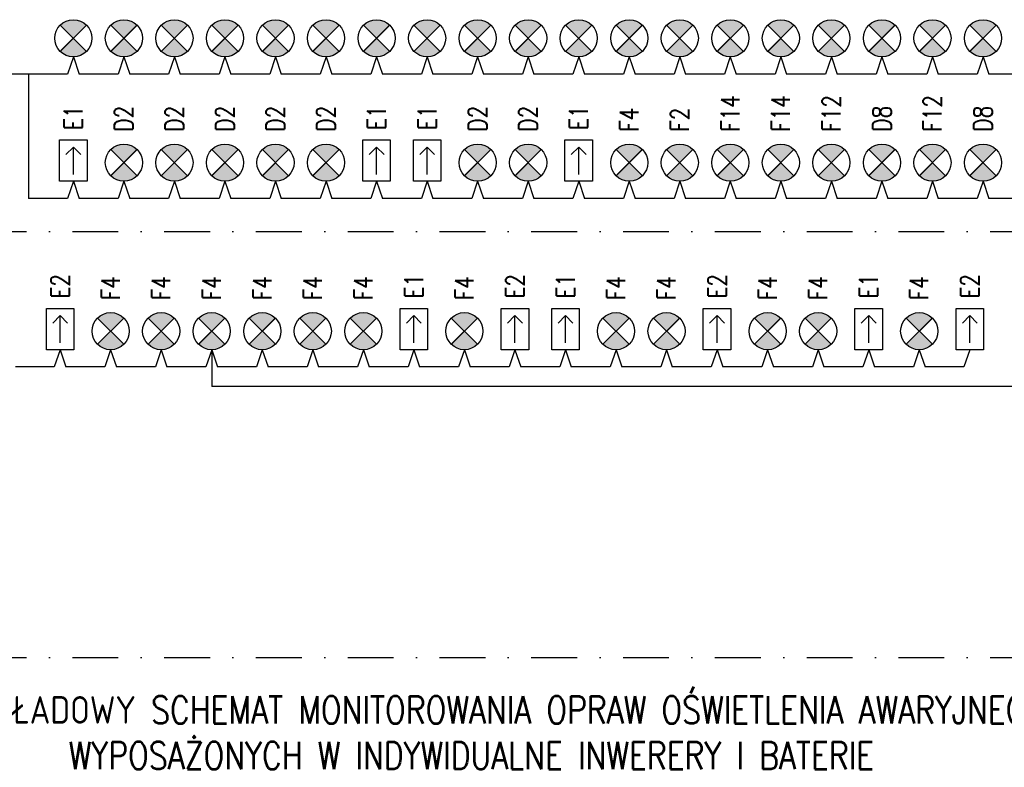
# Model space of a CAD drawing. Header units: inches. Extents: x -145354 to -97635, y 38777 to 78670.
# Tile 201 of 231: x -119775 to -118702, y 48081 to 48896. Entities that reach past the tile are written whole.
import ezdxf
from ezdxf.enums import TextEntityAlignment as Align

# ---------------------------------------------------------------- set-up
doc = ezdxf.new("R2010")
doc.units = ezdxf.units.IN
doc.header["$MEASUREMENT"] = 0
doc.linetypes.add('DASHDOT', pattern=[1, 0.5, -0.25, 0, -0.25])
doc.layers.add('E-35', color=6, linetype='Continuous', lineweight=25)
for name, color, linetype in [('E35', 6, 'Continuous'), ('E50', 3, 'Continuous'), ('URZADZENIA', 3, 'Continuous')]:
    doc.layers.add(name, color=color, linetype=linetype)
doc.styles.add('ROMANS', font='romans', dxfattribs={"width": 0.85})

# ---------------------------------------------------------------- blocks, each defined once
blk = doc.blocks.new('kier')
at = {"layer": 'E35', "ltscale": 0.2}
for p, q in [((7.8, 15), (15.9, 23.1)), ((37.6, 15), (7.8, 15)), ((7.8, 15), (15.9, 6.9))]:
    blk.add_line(p, q, dxfattribs=at)
blk.add_lwpolyline([(0, 30), (45, 30), (45, 0), (0, 0)], close=True, dxfattribs=at)

msp = doc.modelspace()

# ---------------------------------------------------------------- hatches: boundary and pattern name
at = {"layer": 'E35'}
h = msp.add_hatch(color=256, dxfattribs=at)
edge = h.paths.add_edge_path()
edge.add_line((-119716.78, 48876.06), (-119702.47, 48890.38))
edge.add_ellipse((-119716.78, 48876.06), major_axis=(14.32, 14.32), ratio=1, start_angle=360, end_angle=450)
edge.add_line((-119731.1, 48890.38), (-119716.78, 48876.06))
edge = h.paths.add_edge_path()
edge.add_line((-119702.47, 48861.74), (-119716.78, 48876.06))
edge.add_line((-119716.78, 48876.06), (-119731.1, 48861.74))
edge.add_ellipse((-119716.78, 48876.06), major_axis=(-14.32, 14.32), ratio=1, start_angle=90, end_angle=180)
h = msp.add_hatch(color=256, dxfattribs=at)
edge = h.paths.add_edge_path()
edge.add_line((-119661.67, 48876.06), (-119647.35, 48890.38))
edge.add_ellipse((-119661.67, 48876.06), major_axis=(14.32, 14.32), ratio=1, start_angle=360, end_angle=450)
edge.add_line((-119675.99, 48890.38), (-119661.67, 48876.06))
edge = h.paths.add_edge_path()
edge.add_line((-119647.35, 48861.74), (-119661.67, 48876.06))
edge.add_line((-119661.67, 48876.06), (-119675.99, 48861.74))
edge.add_ellipse((-119661.67, 48876.06), major_axis=(-14.32, 14.32), ratio=1, start_angle=90, end_angle=180)
h = msp.add_hatch(color=256, dxfattribs=at)
edge = h.paths.add_edge_path()
edge.add_line((-119606.56, 48876.06), (-119592.24, 48890.38))
edge.add_ellipse((-119606.56, 48876.06), major_axis=(14.32, 14.32), ratio=1, start_angle=360, end_angle=450)
edge.add_line((-119620.88, 48890.38), (-119606.56, 48876.06))
edge = h.paths.add_edge_path()
edge.add_line((-119592.24, 48861.74), (-119606.56, 48876.06))
edge.add_line((-119606.56, 48876.06), (-119620.88, 48861.74))
edge.add_ellipse((-119606.56, 48876.06), major_axis=(-14.32, 14.32), ratio=1, start_angle=90, end_angle=180)
h = msp.add_hatch(color=256, dxfattribs=at)
edge = h.paths.add_edge_path()
edge.add_line((-119551.45, 48876.06), (-119537.13, 48890.38))
edge.add_ellipse((-119551.45, 48876.06), major_axis=(14.32, 14.32), ratio=1, start_angle=360, end_angle=450)
edge.add_line((-119565.77, 48890.38), (-119551.45, 48876.06))
edge = h.paths.add_edge_path()
edge.add_line((-119537.13, 48861.74), (-119551.45, 48876.06))
edge.add_line((-119551.45, 48876.06), (-119565.77, 48861.74))
edge.add_ellipse((-119551.45, 48876.06), major_axis=(-14.32, 14.32), ratio=1, start_angle=90, end_angle=180)
h = msp.add_hatch(color=256, dxfattribs=at)
edge = h.paths.add_edge_path()
edge.add_line((-119496.34, 48876.06), (-119482.02, 48890.38))
edge.add_ellipse((-119496.34, 48876.06), major_axis=(14.32, 14.32), ratio=1, start_angle=360, end_angle=450)
edge.add_line((-119510.66, 48890.38), (-119496.34, 48876.06))
edge = h.paths.add_edge_path()
edge.add_line((-119482.02, 48861.74), (-119496.34, 48876.06))
edge.add_line((-119496.34, 48876.06), (-119510.66, 48861.74))
edge.add_ellipse((-119496.34, 48876.06), major_axis=(-14.32, 14.32), ratio=1, start_angle=90, end_angle=180)
h = msp.add_hatch(color=256, dxfattribs=at)
edge = h.paths.add_edge_path()
edge.add_line((-119441.23, 48876.06), (-119426.91, 48890.38))
edge.add_ellipse((-119441.23, 48876.06), major_axis=(14.32, 14.32), ratio=1, start_angle=360, end_angle=450)
edge.add_line((-119455.55, 48890.38), (-119441.23, 48876.06))
edge = h.paths.add_edge_path()
edge.add_line((-119426.91, 48861.74), (-119441.23, 48876.06))
edge.add_line((-119441.23, 48876.06), (-119455.55, 48861.74))
edge.add_ellipse((-119441.23, 48876.06), major_axis=(-14.32, 14.32), ratio=1, start_angle=90, end_angle=180)
h = msp.add_hatch(color=256, dxfattribs=at)
edge = h.paths.add_edge_path()
edge.add_line((-119386.12, 48876.06), (-119371.8, 48890.38))
edge.add_ellipse((-119386.12, 48876.06), major_axis=(14.32, 14.32), ratio=1, start_angle=360, end_angle=450)
edge.add_line((-119400.44, 48890.38), (-119386.12, 48876.06))
edge = h.paths.add_edge_path()
edge.add_line((-119371.8, 48861.74), (-119386.12, 48876.06))
edge.add_line((-119386.12, 48876.06), (-119400.44, 48861.74))
edge.add_ellipse((-119386.12, 48876.06), major_axis=(-14.32, 14.32), ratio=1, start_angle=90, end_angle=180)
h = msp.add_hatch(color=256, dxfattribs=at)
edge = h.paths.add_edge_path()
edge.add_line((-119331.01, 48876.06), (-119316.69, 48890.38))
edge.add_ellipse((-119331.01, 48876.06), major_axis=(14.32, 14.32), ratio=1, start_angle=360, end_angle=450)
edge.add_line((-119345.33, 48890.38), (-119331.01, 48876.06))
edge = h.paths.add_edge_path()
edge.add_line((-119316.69, 48861.74), (-119331.01, 48876.06))
edge.add_line((-119331.01, 48876.06), (-119345.33, 48861.74))
edge.add_ellipse((-119331.01, 48876.06), major_axis=(-14.32, 14.32), ratio=1, start_angle=90, end_angle=180)
h = msp.add_hatch(color=256, dxfattribs=at)
edge = h.paths.add_edge_path()
edge.add_line((-119275.9, 48876.06), (-119261.58, 48890.38))
edge.add_ellipse((-119275.9, 48876.06), major_axis=(14.32, 14.32), ratio=1, start_angle=360, end_angle=450)
edge.add_line((-119290.22, 48890.38), (-119275.9, 48876.06))
edge = h.paths.add_edge_path()
edge.add_line((-119261.58, 48861.74), (-119275.9, 48876.06))
edge.add_line((-119275.9, 48876.06), (-119290.22, 48861.74))
edge.add_ellipse((-119275.9, 48876.06), major_axis=(-14.32, 14.32), ratio=1, start_angle=90, end_angle=180)
h = msp.add_hatch(color=256, dxfattribs=at)
edge = h.paths.add_edge_path()
edge.add_line((-119220.79, 48876.06), (-119206.47, 48890.38))
edge.add_ellipse((-119220.79, 48876.06), major_axis=(14.32, 14.32), ratio=1, start_angle=360, end_angle=450)
edge.add_line((-119235.1, 48890.38), (-119220.79, 48876.06))
edge = h.paths.add_edge_path()
edge.add_line((-119206.47, 48861.74), (-119220.79, 48876.06))
edge.add_line((-119220.79, 48876.06), (-119235.1, 48861.74))
edge.add_ellipse((-119220.79, 48876.06), major_axis=(-14.32, 14.32), ratio=1, start_angle=90, end_angle=180)
h = msp.add_hatch(color=256, dxfattribs=at)
edge = h.paths.add_edge_path()
edge.add_line((-119165.67, 48876.06), (-119151.36, 48890.38))
edge.add_ellipse((-119165.67, 48876.06), major_axis=(14.32, 14.32), ratio=1, start_angle=360, end_angle=450)
edge.add_line((-119179.99, 48890.38), (-119165.67, 48876.06))
edge = h.paths.add_edge_path()
edge.add_line((-119151.36, 48861.74), (-119165.67, 48876.06))
edge.add_line((-119165.67, 48876.06), (-119179.99, 48861.74))
edge.add_ellipse((-119165.67, 48876.06), major_axis=(-14.32, 14.32), ratio=1, start_angle=90, end_angle=180)
h = msp.add_hatch(color=256, dxfattribs=at)
edge = h.paths.add_edge_path()
edge.add_line((-119110.56, 48876.06), (-119096.24, 48890.38))
edge.add_ellipse((-119110.56, 48876.06), major_axis=(14.32, 14.32), ratio=1, start_angle=360, end_angle=450)
edge.add_line((-119124.88, 48890.38), (-119110.56, 48876.06))
edge = h.paths.add_edge_path()
edge.add_line((-119096.24, 48861.74), (-119110.56, 48876.06))
edge.add_line((-119110.56, 48876.06), (-119124.88, 48861.74))
edge.add_ellipse((-119110.56, 48876.06), major_axis=(-14.32, 14.32), ratio=1, start_angle=90, end_angle=180)
h = msp.add_hatch(color=256, dxfattribs=at)
edge = h.paths.add_edge_path()
edge.add_line((-119055.45, 48876.06), (-119041.13, 48890.38))
edge.add_ellipse((-119055.45, 48876.06), major_axis=(14.32, 14.32), ratio=1, start_angle=360, end_angle=450)
edge.add_line((-119069.77, 48890.38), (-119055.45, 48876.06))
edge = h.paths.add_edge_path()
edge.add_line((-119041.13, 48861.74), (-119055.45, 48876.06))
edge.add_line((-119055.45, 48876.06), (-119069.77, 48861.74))
edge.add_ellipse((-119055.45, 48876.06), major_axis=(-14.32, 14.32), ratio=1, start_angle=90, end_angle=180)
h = msp.add_hatch(color=256, dxfattribs=at)
edge = h.paths.add_edge_path()
edge.add_line((-119000.34, 48876.06), (-118986.02, 48890.38))
edge.add_ellipse((-119000.34, 48876.06), major_axis=(14.32, 14.32), ratio=1, start_angle=360, end_angle=450)
edge.add_line((-119014.66, 48890.38), (-119000.34, 48876.06))
edge = h.paths.add_edge_path()
edge.add_line((-118986.02, 48861.74), (-119000.34, 48876.06))
edge.add_line((-119000.34, 48876.06), (-119014.66, 48861.74))
edge.add_ellipse((-119000.34, 48876.06), major_axis=(-14.32, 14.32), ratio=1, start_angle=90, end_angle=180)
h = msp.add_hatch(color=256, dxfattribs=at)
edge = h.paths.add_edge_path()
edge.add_line((-118945.23, 48876.06), (-118930.91, 48890.38))
edge.add_ellipse((-118945.23, 48876.06), major_axis=(14.32, 14.32), ratio=1, start_angle=360, end_angle=450)
edge.add_line((-118959.55, 48890.38), (-118945.23, 48876.06))
edge = h.paths.add_edge_path()
edge.add_line((-118930.91, 48861.74), (-118945.23, 48876.06))
edge.add_line((-118945.23, 48876.06), (-118959.55, 48861.74))
edge.add_ellipse((-118945.23, 48876.06), major_axis=(-14.32, 14.32), ratio=1, start_angle=90, end_angle=180)
h = msp.add_hatch(color=256, dxfattribs=at)
edge = h.paths.add_edge_path()
edge.add_line((-118890.12, 48876.06), (-118875.8, 48890.38))
edge.add_ellipse((-118890.12, 48876.06), major_axis=(14.32, 14.32), ratio=1, start_angle=360, end_angle=450)
edge.add_line((-118904.44, 48890.38), (-118890.12, 48876.06))
edge = h.paths.add_edge_path()
edge.add_line((-118875.8, 48861.74), (-118890.12, 48876.06))
edge.add_line((-118890.12, 48876.06), (-118904.44, 48861.74))
edge.add_ellipse((-118890.12, 48876.06), major_axis=(-14.32, 14.32), ratio=1, start_angle=90, end_angle=180)
h = msp.add_hatch(color=256, dxfattribs=at)
edge = h.paths.add_edge_path()
edge.add_line((-118835.01, 48876.06), (-118820.69, 48890.38))
edge.add_ellipse((-118835.01, 48876.06), major_axis=(14.32, 14.32), ratio=1, start_angle=360, end_angle=450)
edge.add_line((-118849.33, 48890.38), (-118835.01, 48876.06))
edge = h.paths.add_edge_path()
edge.add_line((-118820.69, 48861.74), (-118835.01, 48876.06))
edge.add_line((-118835.01, 48876.06), (-118849.33, 48861.74))
edge.add_ellipse((-118835.01, 48876.06), major_axis=(-14.32, 14.32), ratio=1, start_angle=90, end_angle=180)
h = msp.add_hatch(color=256, dxfattribs=at)
edge = h.paths.add_edge_path()
edge.add_line((-118779.9, 48876.06), (-118765.58, 48890.38))
edge.add_ellipse((-118779.9, 48876.06), major_axis=(14.32, 14.32), ratio=1, start_angle=360, end_angle=450)
edge.add_line((-118794.22, 48890.38), (-118779.9, 48876.06))
edge = h.paths.add_edge_path()
edge.add_line((-118765.58, 48861.74), (-118779.9, 48876.06))
edge.add_line((-118779.9, 48876.06), (-118794.22, 48861.74))
edge.add_ellipse((-118779.9, 48876.06), major_axis=(-14.32, 14.32), ratio=1, start_angle=90, end_angle=180)
h = msp.add_hatch(color=256, dxfattribs=at)
edge = h.paths.add_edge_path()
edge.add_line((-118724.79, 48876.06), (-118710.47, 48890.38))
edge.add_ellipse((-118724.79, 48876.06), major_axis=(14.32, 14.32), ratio=1, start_angle=360, end_angle=450)
edge.add_line((-118739.11, 48890.38), (-118724.79, 48876.06))
edge = h.paths.add_edge_path()
edge.add_line((-118710.47, 48861.74), (-118724.79, 48876.06))
edge.add_line((-118724.79, 48876.06), (-118739.11, 48861.74))
edge.add_ellipse((-118724.79, 48876.06), major_axis=(-14.32, 14.32), ratio=1, start_angle=90, end_angle=180)
h = msp.add_hatch(color=256, dxfattribs=at)
edge = h.paths.add_edge_path()
edge.add_line((-119661.67, 48740.4), (-119647.35, 48754.71))
edge.add_ellipse((-119661.67, 48740.4), major_axis=(14.32, 14.32), ratio=1, start_angle=360, end_angle=450)
edge.add_line((-119675.99, 48754.71), (-119661.67, 48740.4))
edge = h.paths.add_edge_path()
edge.add_line((-119647.35, 48726.08), (-119661.67, 48740.4))
edge.add_line((-119661.67, 48740.4), (-119675.99, 48726.08))
edge.add_ellipse((-119661.67, 48740.4), major_axis=(-14.32, 14.32), ratio=1, start_angle=90, end_angle=180)
h = msp.add_hatch(color=256, dxfattribs=at)
edge = h.paths.add_edge_path()
edge.add_line((-119606.56, 48740.4), (-119592.24, 48754.71))
edge.add_ellipse((-119606.56, 48740.4), major_axis=(14.32, 14.32), ratio=1, start_angle=360, end_angle=450)
edge.add_line((-119620.88, 48754.71), (-119606.56, 48740.4))
edge = h.paths.add_edge_path()
edge.add_line((-119592.24, 48726.08), (-119606.56, 48740.4))
edge.add_line((-119606.56, 48740.4), (-119620.88, 48726.08))
edge.add_ellipse((-119606.56, 48740.4), major_axis=(-14.32, 14.32), ratio=1, start_angle=90, end_angle=180)
h = msp.add_hatch(color=256, dxfattribs=at)
edge = h.paths.add_edge_path()
edge.add_line((-119551.45, 48740.4), (-119537.13, 48754.71))
edge.add_ellipse((-119551.45, 48740.4), major_axis=(14.32, 14.32), ratio=1, start_angle=360, end_angle=450)
edge.add_line((-119565.77, 48754.71), (-119551.45, 48740.4))
edge = h.paths.add_edge_path()
edge.add_line((-119537.13, 48726.08), (-119551.45, 48740.4))
edge.add_line((-119551.45, 48740.4), (-119565.77, 48726.08))
edge.add_ellipse((-119551.45, 48740.4), major_axis=(-14.32, 14.32), ratio=1, start_angle=90, end_angle=180)
h = msp.add_hatch(color=256, dxfattribs=at)
edge = h.paths.add_edge_path()
edge.add_line((-119496.34, 48740.4), (-119482.02, 48754.71))
edge.add_ellipse((-119496.34, 48740.4), major_axis=(14.32, 14.32), ratio=1, start_angle=360, end_angle=450)
edge.add_line((-119510.66, 48754.71), (-119496.34, 48740.4))
edge = h.paths.add_edge_path()
edge.add_line((-119482.02, 48726.08), (-119496.34, 48740.4))
edge.add_line((-119496.34, 48740.4), (-119510.66, 48726.08))
edge.add_ellipse((-119496.34, 48740.4), major_axis=(-14.32, 14.32), ratio=1, start_angle=90, end_angle=180)
h = msp.add_hatch(color=256, dxfattribs=at)
edge = h.paths.add_edge_path()
edge.add_line((-119441.23, 48740.4), (-119426.91, 48754.71))
edge.add_ellipse((-119441.23, 48740.4), major_axis=(14.32, 14.32), ratio=1, start_angle=360, end_angle=450)
edge.add_line((-119455.55, 48754.71), (-119441.23, 48740.4))
edge = h.paths.add_edge_path()
edge.add_line((-119426.91, 48726.08), (-119441.23, 48740.4))
edge.add_line((-119441.23, 48740.4), (-119455.55, 48726.08))
edge.add_ellipse((-119441.23, 48740.4), major_axis=(-14.32, 14.32), ratio=1, start_angle=90, end_angle=180)
h = msp.add_hatch(color=256, dxfattribs=at)
edge = h.paths.add_edge_path()
edge.add_line((-119275.9, 48740.4), (-119261.58, 48754.71))
edge.add_ellipse((-119275.9, 48740.4), major_axis=(14.32, 14.32), ratio=1, start_angle=360, end_angle=450)
edge.add_line((-119290.22, 48754.71), (-119275.9, 48740.4))
edge = h.paths.add_edge_path()
edge.add_line((-119261.58, 48726.08), (-119275.9, 48740.4))
edge.add_line((-119275.9, 48740.4), (-119290.22, 48726.08))
edge.add_ellipse((-119275.9, 48740.4), major_axis=(-14.32, 14.32), ratio=1, start_angle=90, end_angle=180)
h = msp.add_hatch(color=256, dxfattribs=at)
edge = h.paths.add_edge_path()
edge.add_line((-119220.79, 48740.4), (-119206.47, 48754.71))
edge.add_ellipse((-119220.79, 48740.4), major_axis=(14.32, 14.32), ratio=1, start_angle=360, end_angle=450)
edge.add_line((-119235.1, 48754.71), (-119220.79, 48740.4))
edge = h.paths.add_edge_path()
edge.add_line((-119206.47, 48726.08), (-119220.79, 48740.4))
edge.add_line((-119220.79, 48740.4), (-119235.1, 48726.08))
edge.add_ellipse((-119220.79, 48740.4), major_axis=(-14.32, 14.32), ratio=1, start_angle=90, end_angle=180)
h = msp.add_hatch(color=256, dxfattribs=at)
edge = h.paths.add_edge_path()
edge.add_line((-119110.56, 48740.4), (-119096.24, 48754.71))
edge.add_ellipse((-119110.56, 48740.4), major_axis=(14.32, 14.32), ratio=1, start_angle=360, end_angle=450)
edge.add_line((-119124.88, 48754.71), (-119110.56, 48740.4))
edge = h.paths.add_edge_path()
edge.add_line((-119096.24, 48726.08), (-119110.56, 48740.4))
edge.add_line((-119110.56, 48740.4), (-119124.88, 48726.08))
edge.add_ellipse((-119110.56, 48740.4), major_axis=(-14.32, 14.32), ratio=1, start_angle=90, end_angle=180)
h = msp.add_hatch(color=256, dxfattribs=at)
edge = h.paths.add_edge_path()
edge.add_line((-119055.45, 48740.4), (-119041.13, 48754.71))
edge.add_ellipse((-119055.45, 48740.4), major_axis=(14.32, 14.32), ratio=1, start_angle=360, end_angle=450)
edge.add_line((-119069.77, 48754.71), (-119055.45, 48740.4))
edge = h.paths.add_edge_path()
edge.add_line((-119041.13, 48726.08), (-119055.45, 48740.4))
edge.add_line((-119055.45, 48740.4), (-119069.77, 48726.08))
edge.add_ellipse((-119055.45, 48740.4), major_axis=(-14.32, 14.32), ratio=1, start_angle=90, end_angle=180)
h = msp.add_hatch(color=256, dxfattribs=at)
edge = h.paths.add_edge_path()
edge.add_line((-119000.34, 48740.4), (-118986.02, 48754.71))
edge.add_ellipse((-119000.34, 48740.4), major_axis=(14.32, 14.32), ratio=1, start_angle=360, end_angle=450)
edge.add_line((-119014.66, 48754.71), (-119000.34, 48740.4))
edge = h.paths.add_edge_path()
edge.add_line((-118986.02, 48726.08), (-119000.34, 48740.4))
edge.add_line((-119000.34, 48740.4), (-119014.66, 48726.08))
edge.add_ellipse((-119000.34, 48740.4), major_axis=(-14.32, 14.32), ratio=1, start_angle=90, end_angle=180)
h = msp.add_hatch(color=256, dxfattribs=at)
edge = h.paths.add_edge_path()
edge.add_line((-118945.23, 48740.4), (-118930.91, 48754.71))
edge.add_ellipse((-118945.23, 48740.4), major_axis=(14.32, 14.32), ratio=1, start_angle=360, end_angle=450)
edge.add_line((-118959.55, 48754.71), (-118945.23, 48740.4))
edge = h.paths.add_edge_path()
edge.add_line((-118930.91, 48726.08), (-118945.23, 48740.4))
edge.add_line((-118945.23, 48740.4), (-118959.55, 48726.08))
edge.add_ellipse((-118945.23, 48740.4), major_axis=(-14.32, 14.32), ratio=1, start_angle=90, end_angle=180)
h = msp.add_hatch(color=256, dxfattribs=at)
edge = h.paths.add_edge_path()
edge.add_line((-118890.12, 48740.4), (-118875.8, 48754.71))
edge.add_ellipse((-118890.12, 48740.4), major_axis=(14.32, 14.32), ratio=1, start_angle=360, end_angle=450)
edge.add_line((-118904.44, 48754.71), (-118890.12, 48740.4))
edge = h.paths.add_edge_path()
edge.add_line((-118875.8, 48726.08), (-118890.12, 48740.4))
edge.add_line((-118890.12, 48740.4), (-118904.44, 48726.08))
edge.add_ellipse((-118890.12, 48740.4), major_axis=(-14.32, 14.32), ratio=1, start_angle=90, end_angle=180)
h = msp.add_hatch(color=256, dxfattribs=at)
edge = h.paths.add_edge_path()
edge.add_line((-118835.01, 48740.4), (-118820.69, 48754.71))
edge.add_ellipse((-118835.01, 48740.4), major_axis=(14.32, 14.32), ratio=1, start_angle=360, end_angle=450)
edge.add_line((-118849.33, 48754.71), (-118835.01, 48740.4))
edge = h.paths.add_edge_path()
edge.add_line((-118820.69, 48726.08), (-118835.01, 48740.4))
edge.add_line((-118835.01, 48740.4), (-118849.33, 48726.08))
edge.add_ellipse((-118835.01, 48740.4), major_axis=(-14.32, 14.32), ratio=1, start_angle=90, end_angle=180)
h = msp.add_hatch(color=256, dxfattribs=at)
edge = h.paths.add_edge_path()
edge.add_line((-118779.9, 48740.4), (-118765.58, 48754.71))
edge.add_ellipse((-118779.9, 48740.4), major_axis=(14.32, 14.32), ratio=1, start_angle=360, end_angle=450)
edge.add_line((-118794.22, 48754.71), (-118779.9, 48740.4))
edge = h.paths.add_edge_path()
edge.add_line((-118765.58, 48726.08), (-118779.9, 48740.4))
edge.add_line((-118779.9, 48740.4), (-118794.22, 48726.08))
edge.add_ellipse((-118779.9, 48740.4), major_axis=(-14.32, 14.32), ratio=1, start_angle=90, end_angle=180)
h = msp.add_hatch(color=256, dxfattribs=at)
edge = h.paths.add_edge_path()
edge.add_line((-118724.79, 48740.4), (-118710.47, 48754.71))
edge.add_ellipse((-118724.79, 48740.4), major_axis=(14.32, 14.32), ratio=1, start_angle=360, end_angle=450)
edge.add_line((-118739.11, 48754.71), (-118724.79, 48740.4))
edge = h.paths.add_edge_path()
edge.add_line((-118710.47, 48726.08), (-118724.79, 48740.4))
edge.add_line((-118724.79, 48740.4), (-118739.11, 48726.08))
edge.add_ellipse((-118724.79, 48740.4), major_axis=(-14.32, 14.32), ratio=1, start_angle=90, end_angle=180)
h = msp.add_hatch(color=256, dxfattribs=at)
edge = h.paths.add_edge_path()
edge.add_line((-119676.12, 48556.52), (-119661.8, 48570.84))
edge.add_ellipse((-119676.12, 48556.52), major_axis=(14.32, 14.32), ratio=1, start_angle=360, end_angle=450)
edge.add_line((-119690.44, 48570.84), (-119676.12, 48556.52))
edge = h.paths.add_edge_path()
edge.add_line((-119661.8, 48542.2), (-119676.12, 48556.52))
edge.add_line((-119676.12, 48556.52), (-119690.44, 48542.2))
edge.add_ellipse((-119676.12, 48556.52), major_axis=(-14.32, 14.32), ratio=1, start_angle=90, end_angle=180)
h = msp.add_hatch(color=256, dxfattribs=at)
edge = h.paths.add_edge_path()
edge.add_line((-119621.01, 48556.52), (-119606.69, 48570.84))
edge.add_ellipse((-119621.01, 48556.52), major_axis=(14.32, 14.32), ratio=1, start_angle=360, end_angle=450)
edge.add_line((-119635.33, 48570.84), (-119621.01, 48556.52))
edge = h.paths.add_edge_path()
edge.add_line((-119606.69, 48542.2), (-119621.01, 48556.52))
edge.add_line((-119621.01, 48556.52), (-119635.33, 48542.2))
edge.add_ellipse((-119621.01, 48556.52), major_axis=(-14.32, 14.32), ratio=1, start_angle=90, end_angle=180)
h = msp.add_hatch(color=256, dxfattribs=at)
edge = h.paths.add_edge_path()
edge.add_line((-119565.9, 48556.52), (-119551.58, 48570.84))
edge.add_ellipse((-119565.9, 48556.52), major_axis=(14.32, 14.32), ratio=1, start_angle=360, end_angle=450)
edge.add_line((-119580.22, 48570.84), (-119565.9, 48556.52))
edge = h.paths.add_edge_path()
edge.add_line((-119551.58, 48542.2), (-119565.9, 48556.52))
edge.add_line((-119565.9, 48556.52), (-119580.22, 48542.2))
edge.add_ellipse((-119565.9, 48556.52), major_axis=(-14.32, 14.32), ratio=1, start_angle=90, end_angle=180)
h = msp.add_hatch(color=256, dxfattribs=at)
edge = h.paths.add_edge_path()
edge.add_line((-119510.79, 48556.52), (-119496.47, 48570.84))
edge.add_ellipse((-119510.79, 48556.52), major_axis=(14.32, 14.32), ratio=1, start_angle=360, end_angle=450)
edge.add_line((-119525.1, 48570.84), (-119510.79, 48556.52))
edge = h.paths.add_edge_path()
edge.add_line((-119496.47, 48542.2), (-119510.79, 48556.52))
edge.add_line((-119510.79, 48556.52), (-119525.1, 48542.2))
edge.add_ellipse((-119510.79, 48556.52), major_axis=(-14.32, 14.32), ratio=1, start_angle=90, end_angle=180)
h = msp.add_hatch(color=256, dxfattribs=at)
edge = h.paths.add_edge_path()
edge.add_line((-119455.67, 48556.52), (-119441.36, 48570.84))
edge.add_ellipse((-119455.67, 48556.52), major_axis=(14.32, 14.32), ratio=1, start_angle=360, end_angle=450)
edge.add_line((-119469.99, 48570.84), (-119455.67, 48556.52))
edge = h.paths.add_edge_path()
edge.add_line((-119441.36, 48542.2), (-119455.67, 48556.52))
edge.add_line((-119455.67, 48556.52), (-119469.99, 48542.2))
edge.add_ellipse((-119455.67, 48556.52), major_axis=(-14.32, 14.32), ratio=1, start_angle=90, end_angle=180)
h = msp.add_hatch(color=256, dxfattribs=at)
edge = h.paths.add_edge_path()
edge.add_line((-119400.56, 48556.52), (-119386.24, 48570.84))
edge.add_ellipse((-119400.56, 48556.52), major_axis=(14.32, 14.32), ratio=1, start_angle=360, end_angle=450)
edge.add_line((-119414.88, 48570.84), (-119400.56, 48556.52))
edge = h.paths.add_edge_path()
edge.add_line((-119386.24, 48542.2), (-119400.56, 48556.52))
edge.add_line((-119400.56, 48556.52), (-119414.88, 48542.2))
edge.add_ellipse((-119400.56, 48556.52), major_axis=(-14.32, 14.32), ratio=1, start_angle=90, end_angle=180)
h = msp.add_hatch(color=256, dxfattribs=at)
edge = h.paths.add_edge_path()
edge.add_line((-119290.34, 48556.52), (-119276.02, 48570.84))
edge.add_ellipse((-119290.34, 48556.52), major_axis=(14.32, 14.32), ratio=1, start_angle=360, end_angle=450)
edge.add_line((-119304.66, 48570.84), (-119290.34, 48556.52))
edge = h.paths.add_edge_path()
edge.add_line((-119276.02, 48542.2), (-119290.34, 48556.52))
edge.add_line((-119290.34, 48556.52), (-119304.66, 48542.2))
edge.add_ellipse((-119290.34, 48556.52), major_axis=(-14.32, 14.32), ratio=1, start_angle=90, end_angle=180)
h = msp.add_hatch(color=256, dxfattribs=at)
edge = h.paths.add_edge_path()
edge.add_line((-119125.01, 48556.52), (-119110.69, 48570.84))
edge.add_ellipse((-119125.01, 48556.52), major_axis=(14.32, 14.32), ratio=1, start_angle=360, end_angle=450)
edge.add_line((-119139.33, 48570.84), (-119125.01, 48556.52))
edge = h.paths.add_edge_path()
edge.add_line((-119110.69, 48542.2), (-119125.01, 48556.52))
edge.add_line((-119125.01, 48556.52), (-119139.33, 48542.2))
edge.add_ellipse((-119125.01, 48556.52), major_axis=(-14.32, 14.32), ratio=1, start_angle=90, end_angle=180)
h = msp.add_hatch(color=256, dxfattribs=at)
edge = h.paths.add_edge_path()
edge.add_line((-119069.9, 48556.52), (-119055.58, 48570.84))
edge.add_ellipse((-119069.9, 48556.52), major_axis=(14.32, 14.32), ratio=1, start_angle=360, end_angle=450)
edge.add_line((-119084.22, 48570.84), (-119069.9, 48556.52))
edge = h.paths.add_edge_path()
edge.add_line((-119055.58, 48542.2), (-119069.9, 48556.52))
edge.add_line((-119069.9, 48556.52), (-119084.22, 48542.2))
edge.add_ellipse((-119069.9, 48556.52), major_axis=(-14.32, 14.32), ratio=1, start_angle=90, end_angle=180)
h = msp.add_hatch(color=256, dxfattribs=at)
edge = h.paths.add_edge_path()
edge.add_line((-118959.68, 48556.52), (-118945.36, 48570.84))
edge.add_ellipse((-118959.68, 48556.52), major_axis=(14.32, 14.32), ratio=1, start_angle=360, end_angle=450)
edge.add_line((-118973.99, 48570.84), (-118959.68, 48556.52))
edge = h.paths.add_edge_path()
edge.add_line((-118945.36, 48542.2), (-118959.68, 48556.52))
edge.add_line((-118959.68, 48556.52), (-118973.99, 48542.2))
edge.add_ellipse((-118959.68, 48556.52), major_axis=(-14.32, 14.32), ratio=1, start_angle=90, end_angle=180)
h = msp.add_hatch(color=256, dxfattribs=at)
edge = h.paths.add_edge_path()
edge.add_line((-118904.56, 48556.52), (-118890.25, 48570.84))
edge.add_ellipse((-118904.56, 48556.52), major_axis=(14.32, 14.32), ratio=1, start_angle=360, end_angle=450)
edge.add_line((-118918.88, 48570.84), (-118904.56, 48556.52))
edge = h.paths.add_edge_path()
edge.add_line((-118890.25, 48542.2), (-118904.56, 48556.52))
edge.add_line((-118904.56, 48556.52), (-118918.88, 48542.2))
edge.add_ellipse((-118904.56, 48556.52), major_axis=(-14.32, 14.32), ratio=1, start_angle=90, end_angle=180)
h = msp.add_hatch(color=256, dxfattribs=at)
edge = h.paths.add_edge_path()
edge.add_line((-118794.34, 48556.52), (-118780.02, 48570.84))
edge.add_ellipse((-118794.34, 48556.52), major_axis=(14.32, 14.32), ratio=1, start_angle=360, end_angle=450)
edge.add_line((-118808.66, 48570.84), (-118794.34, 48556.52))
edge = h.paths.add_edge_path()
edge.add_line((-118780.02, 48542.2), (-118794.34, 48556.52))
edge.add_line((-118794.34, 48556.52), (-118808.66, 48542.2))
edge.add_ellipse((-118794.34, 48556.52), major_axis=(-14.32, 14.32), ratio=1, start_angle=90, end_angle=180)

# ---------------------------------------------------------------- linework, layer by layer
at = {"layer": 'E-35', "linetype": 'Continuous'}
for p, q in [((-119716.78, 48855.81), (-119723.09, 48837.02)), ((-119716.78, 48855.81), (-119710.48, 48837.02)), ((-119661.67, 48855.81), (-119667.98, 48837.02)), ((-119661.67, 48855.81), (-119655.37, 48837.02)), ((-119606.56, 48855.81), (-119612.87, 48837.02)), ((-119606.56, 48855.81), (-119600.25, 48837.02)), ((-119551.45, 48855.81), (-119557.76, 48837.02)), ((-119551.45, 48855.81), (-119545.14, 48837.02)), ((-119496.34, 48855.81), (-119502.65, 48837.02)), ((-119496.34, 48855.81), (-119490.03, 48837.02)), ((-119441.23, 48855.81), (-119447.54, 48837.02)), ((-119441.23, 48855.81), (-119434.92, 48837.02)), ((-119386.12, 48855.81), (-119392.43, 48837.02)), ((-119386.12, 48855.81), (-119379.81, 48837.02)), ((-119331.01, 48855.81), (-119337.31, 48837.02)), ((-119331.01, 48855.81), (-119324.7, 48837.02)), ((-119275.9, 48855.81), (-119282.2, 48837.02)), ((-119275.9, 48855.81), (-119269.59, 48837.02)), ((-119220.79, 48855.81), (-119227.09, 48837.02)), ((-119220.79, 48855.81), (-119214.48, 48837.02)), ((-119165.67, 48855.81), (-119171.98, 48837.02)), ((-119165.67, 48855.81), (-119159.37, 48837.02)), ((-119110.56, 48855.81), (-119116.87, 48837.02)), ((-119110.56, 48855.81), (-119104.26, 48837.02)), ((-119055.45, 48855.81), (-119061.76, 48837.02)), ((-119055.45, 48855.81), (-119049.15, 48837.02)), ((-119000.34, 48855.81), (-119006.65, 48837.02)), ((-119000.34, 48855.81), (-118994.03, 48837.02)), ((-118945.23, 48855.81), (-118951.54, 48837.02)), ((-118945.23, 48855.81), (-118938.92, 48837.02)), ((-118890.12, 48855.81), (-118896.43, 48837.02)), ((-118890.12, 48855.81), (-118883.81, 48837.02)), ((-118835.01, 48855.81), (-118841.32, 48837.02)), ((-118835.01, 48855.81), (-118828.7, 48837.02)), ((-118779.9, 48855.81), (-118786.2, 48837.02)), ((-118779.9, 48855.81), (-118773.59, 48837.02)), ((-118724.79, 48855.81), (-118731.09, 48837.02)), ((-118724.79, 48855.81), (-118718.48, 48837.02)), ((-119765.59, 48837.02), (-119837.15, 48837.02)), ((-119723.09, 48837.02), (-119765.59, 48837.02)), ((-119765.59, 48837.02), (-119765.59, 48701.36)), ((-119667.98, 48837.02), (-119710.48, 48837.02)), ((-119612.87, 48837.02), (-119655.37, 48837.02)), ((-119557.76, 48837.02), (-119600.25, 48837.02)), ((-119502.65, 48837.02), (-119545.14, 48837.02)), ((-119447.54, 48837.02), (-119490.03, 48837.02)), ((-119392.43, 48837.02), (-119434.92, 48837.02)), ((-119337.31, 48837.02), (-119379.81, 48837.02)), ((-119282.2, 48837.02), (-119324.7, 48837.02)), ((-119227.09, 48837.02), (-119269.59, 48837.02)), ((-119171.98, 48837.02), (-119214.48, 48837.02)), ((-119116.87, 48837.02), (-119159.37, 48837.02)), ((-119061.76, 48837.02), (-119104.26, 48837.02)), ((-119006.65, 48837.02), (-119049.15, 48837.02)), ((-118951.54, 48837.02), (-118994.03, 48837.02)), ((-118896.43, 48837.02), (-118938.92, 48837.02)), ((-118841.32, 48837.02), (-118883.81, 48837.02)), ((-118786.2, 48837.02), (-118828.7, 48837.02)), ((-118731.09, 48837.02), (-118773.59, 48837.02)), ((-118675.98, 48837.02), (-118718.48, 48837.02)), ((-119716.78, 48720.15), (-119723.09, 48701.36)), ((-119716.78, 48720.15), (-119710.48, 48701.36)), ((-119661.67, 48720.15), (-119667.98, 48701.36)), ((-119661.67, 48720.15), (-119655.37, 48701.36)), ((-119606.56, 48720.15), (-119612.87, 48701.36)), ((-119606.56, 48720.15), (-119600.25, 48701.36)), ((-119551.45, 48720.15), (-119557.76, 48701.36)), ((-119551.45, 48720.15), (-119545.14, 48701.36)), ((-119496.34, 48720.15), (-119502.65, 48701.36)), ((-119496.34, 48720.15), (-119490.03, 48701.36)), ((-119441.23, 48720.15), (-119447.54, 48701.36)), ((-119441.23, 48720.15), (-119434.92, 48701.36)), ((-119386.12, 48720.15), (-119392.43, 48701.36)), ((-119386.12, 48720.15), (-119379.81, 48701.36)), ((-119331.01, 48720.15), (-119337.31, 48701.36)), ((-119331.01, 48720.15), (-119324.7, 48701.36)), ((-119275.9, 48720.15), (-119282.2, 48701.36)), ((-119275.9, 48720.15), (-119269.59, 48701.36)), ((-119220.79, 48720.15), (-119227.09, 48701.36)), ((-119220.79, 48720.15), (-119214.48, 48701.36)), ((-119165.67, 48720.15), (-119171.98, 48701.36)), ((-119165.67, 48720.15), (-119159.37, 48701.36)), ((-119110.56, 48720.15), (-119116.87, 48701.36)), ((-119110.56, 48720.15), (-119104.26, 48701.36)), ((-119055.45, 48720.15), (-119061.76, 48701.36)), ((-119055.45, 48720.15), (-119049.15, 48701.36)), ((-119000.34, 48720.15), (-119006.65, 48701.36)), ((-119000.34, 48720.15), (-118994.03, 48701.36)), ((-118945.23, 48720.15), (-118951.54, 48701.36)), ((-118945.23, 48720.15), (-118938.92, 48701.36)), ((-118890.12, 48720.15), (-118896.43, 48701.36)), ((-118890.12, 48720.15), (-118883.81, 48701.36)), ((-118835.01, 48720.15), (-118841.32, 48701.36)), ((-118835.01, 48720.15), (-118828.7, 48701.36)), ((-118779.9, 48720.15), (-118786.2, 48701.36)), ((-118779.9, 48720.15), (-118773.59, 48701.36)), ((-118724.79, 48720.15), (-118731.09, 48701.36)), ((-118724.79, 48720.15), (-118718.48, 48701.36)), ((-119723.09, 48701.36), (-119765.59, 48701.36)), ((-119667.98, 48701.36), (-119710.48, 48701.36)), ((-119612.87, 48701.36), (-119655.37, 48701.36)), ((-119557.76, 48701.36), (-119600.25, 48701.36)), ((-119502.65, 48701.36), (-119545.14, 48701.36)), ((-119447.54, 48701.36), (-119490.03, 48701.36)), ((-119392.43, 48701.36), (-119434.92, 48701.36)), ((-119337.31, 48701.36), (-119379.81, 48701.36)), ((-119282.2, 48701.36), (-119324.7, 48701.36)), ((-119227.09, 48701.36), (-119269.59, 48701.36)), ((-119171.98, 48701.36), (-119214.48, 48701.36)), ((-119116.87, 48701.36), (-119159.37, 48701.36)), ((-119061.76, 48701.36), (-119104.26, 48701.36)), ((-119006.65, 48701.36), (-119049.15, 48701.36)), ((-118951.54, 48701.36), (-118994.03, 48701.36)), ((-118896.43, 48701.36), (-118938.92, 48701.36)), ((-118841.32, 48701.36), (-118883.81, 48701.36)), ((-118786.2, 48701.36), (-118828.7, 48701.36)), ((-118731.09, 48701.36), (-118773.59, 48701.36)), ((-118675.98, 48701.36), (-118718.48, 48701.36)), ((-119731.23, 48536.27), (-119737.54, 48517.48)), ((-119731.23, 48536.27), (-119724.92, 48517.48)), ((-119676.12, 48536.27), (-119682.43, 48517.48)), ((-119676.12, 48536.27), (-119669.81, 48517.48)), ((-119621.01, 48536.27), (-119627.31, 48517.48)), ((-119621.01, 48536.27), (-119614.7, 48517.48)), ((-119565.9, 48536.27), (-119572.2, 48517.48)), ((-119565.9, 48536.27), (-119559.59, 48517.48)), ((-119565.9, 48536.27), (-119565.9, 48496.06)), ((-119510.79, 48536.27), (-119517.09, 48517.48)), ((-119510.79, 48536.27), (-119504.48, 48517.48)), ((-119455.67, 48536.27), (-119461.98, 48517.48)), ((-119455.67, 48536.27), (-119449.37, 48517.48)), ((-119400.56, 48536.27), (-119406.87, 48517.48)), ((-119400.56, 48536.27), (-119394.26, 48517.48)), ((-119345.45, 48536.27), (-119351.76, 48517.48)), ((-119345.45, 48536.27), (-119339.14, 48517.48)), ((-119290.34, 48536.27), (-119296.65, 48517.48)), ((-119290.34, 48536.27), (-119284.03, 48517.48)), ((-119235.23, 48536.27), (-119241.54, 48517.48)), ((-119235.23, 48536.27), (-119228.92, 48517.48)), ((-119180.12, 48536.27), (-119186.43, 48517.48)), ((-119180.12, 48536.27), (-119173.81, 48517.48)), ((-119125.01, 48536.27), (-119131.32, 48517.48)), ((-119125.01, 48536.27), (-119118.7, 48517.48)), ((-119069.9, 48536.27), (-119076.2, 48517.48)), ((-119069.9, 48536.27), (-119063.59, 48517.48)), ((-119014.79, 48536.27), (-119021.09, 48517.48)), ((-119014.79, 48536.27), (-119008.48, 48517.48)), ((-118959.68, 48536.27), (-118965.98, 48517.48)), ((-118959.68, 48536.27), (-118953.37, 48517.48)), ((-118904.56, 48536.27), (-118910.87, 48517.48)), ((-118904.56, 48536.27), (-118898.26, 48517.48)), ((-118849.45, 48536.27), (-118855.76, 48517.48)), ((-118849.45, 48536.27), (-118843.15, 48517.48)), ((-118794.34, 48536.27), (-118800.65, 48517.48)), ((-118794.34, 48536.27), (-118788.04, 48517.48)), ((-118739.23, 48536.27), (-118745.54, 48517.48)), ((-119737.54, 48517.48), (-119780.03, 48517.48)), ((-119682.43, 48517.48), (-119724.92, 48517.48)), ((-119627.31, 48517.48), (-119669.81, 48517.48)), ((-119572.2, 48517.48), (-119614.7, 48517.48)), ((-119517.09, 48517.48), (-119559.59, 48517.48)), ((-119461.98, 48517.48), (-119504.48, 48517.48)), ((-119406.87, 48517.48), (-119449.37, 48517.48)), ((-119351.76, 48517.48), (-119394.26, 48517.48)), ((-119296.65, 48517.48), (-119339.14, 48517.48)), ((-119241.54, 48517.48), (-119284.03, 48517.48)), ((-119186.43, 48517.48), (-119228.92, 48517.48)), ((-119131.32, 48517.48), (-119173.81, 48517.48)), ((-119076.2, 48517.48), (-119118.7, 48517.48)), ((-119021.09, 48517.48), (-119063.59, 48517.48)), ((-118965.98, 48517.48), (-119008.48, 48517.48)), ((-118910.87, 48517.48), (-118953.37, 48517.48)), ((-118855.76, 48517.48), (-118898.26, 48517.48)), ((-118800.65, 48517.48), (-118843.15, 48517.48)), ((-118745.54, 48517.48), (-118788.04, 48517.48)), ((-118689.89, 48496.06), (-119565.9, 48496.06))]:
    msp.add_line(p, q, dxfattribs=at)
at = {"layer": 'E35'}
for p, q in [((-119731.1, 48890.38), (-119702.47, 48861.74)), ((-119731.1, 48861.74), (-119702.47, 48890.38)), ((-119675.99, 48890.38), (-119647.35, 48861.74)), ((-119675.99, 48861.74), (-119647.35, 48890.38)), ((-119620.88, 48890.38), (-119592.24, 48861.74)), ((-119620.88, 48861.74), (-119592.24, 48890.38)), ((-119565.77, 48890.38), (-119537.13, 48861.74)), ((-119565.77, 48861.74), (-119537.13, 48890.38)), ((-119510.66, 48890.38), (-119482.02, 48861.74)), ((-119510.66, 48861.74), (-119482.02, 48890.38)), ((-119455.55, 48890.38), (-119426.91, 48861.74)), ((-119455.55, 48861.74), (-119426.91, 48890.38)), ((-119400.44, 48890.38), (-119371.8, 48861.74)), ((-119400.44, 48861.74), (-119371.8, 48890.38)), ((-119345.33, 48890.38), (-119316.69, 48861.74)), ((-119345.33, 48861.74), (-119316.69, 48890.38)), ((-119290.22, 48890.38), (-119261.58, 48861.74)), ((-119290.22, 48861.74), (-119261.58, 48890.38)), ((-119235.1, 48890.38), (-119206.47, 48861.74)), ((-119235.1, 48861.74), (-119206.47, 48890.38)), ((-119179.99, 48890.38), (-119151.36, 48861.74)), ((-119179.99, 48861.74), (-119151.36, 48890.38)), ((-119124.88, 48890.38), (-119096.24, 48861.74)), ((-119124.88, 48861.74), (-119096.24, 48890.38)), ((-119069.77, 48890.38), (-119041.13, 48861.74)), ((-119069.77, 48861.74), (-119041.13, 48890.38)), ((-119014.66, 48890.38), (-118986.02, 48861.74)), ((-119014.66, 48861.74), (-118986.02, 48890.38)), ((-118959.55, 48890.38), (-118930.91, 48861.74)), ((-118959.55, 48861.74), (-118930.91, 48890.38)), ((-118904.44, 48890.38), (-118875.8, 48861.74)), ((-118904.44, 48861.74), (-118875.8, 48890.38)), ((-118849.33, 48890.38), (-118820.69, 48861.74)), ((-118849.33, 48861.74), (-118820.69, 48890.38)), ((-118794.22, 48890.38), (-118765.58, 48861.74)), ((-118794.22, 48861.74), (-118765.58, 48890.38)), ((-118739.11, 48890.38), (-118710.47, 48861.74)), ((-118739.11, 48861.74), (-118710.47, 48890.38)), ((-119675.99, 48754.71), (-119647.35, 48726.08)), ((-119675.99, 48726.08), (-119647.35, 48754.71)), ((-119620.88, 48754.71), (-119592.24, 48726.08)), ((-119620.88, 48726.08), (-119592.24, 48754.71)), ((-119565.77, 48754.71), (-119537.13, 48726.08)), ((-119565.77, 48726.08), (-119537.13, 48754.71)), ((-119510.66, 48754.71), (-119482.02, 48726.08)), ((-119510.66, 48726.08), (-119482.02, 48754.71)), ((-119455.55, 48754.71), (-119426.91, 48726.08)), ((-119455.55, 48726.08), (-119426.91, 48754.71)), ((-119290.22, 48754.71), (-119261.58, 48726.08)), ((-119290.22, 48726.08), (-119261.58, 48754.71)), ((-119235.1, 48754.71), (-119206.47, 48726.08)), ((-119235.1, 48726.08), (-119206.47, 48754.71)), ((-119124.88, 48754.71), (-119096.24, 48726.08)), ((-119124.88, 48726.08), (-119096.24, 48754.71)), ((-119069.77, 48754.71), (-119041.13, 48726.08)), ((-119069.77, 48726.08), (-119041.13, 48754.71)), ((-119014.66, 48754.71), (-118986.02, 48726.08)), ((-119014.66, 48726.08), (-118986.02, 48754.71)), ((-118959.55, 48754.71), (-118930.91, 48726.08)), ((-118959.55, 48726.08), (-118930.91, 48754.71)), ((-118904.44, 48754.71), (-118875.8, 48726.08)), ((-118904.44, 48726.08), (-118875.8, 48754.71)), ((-118849.33, 48754.71), (-118820.69, 48726.08)), ((-118849.33, 48726.08), (-118820.69, 48754.71)), ((-118794.22, 48754.71), (-118765.58, 48726.08)), ((-118794.22, 48726.08), (-118765.58, 48754.71)), ((-118739.11, 48754.71), (-118710.47, 48726.08)), ((-118739.11, 48726.08), (-118710.47, 48754.71)), ((-119690.44, 48570.84), (-119661.8, 48542.2)), ((-119690.44, 48542.2), (-119661.8, 48570.84)), ((-119635.33, 48570.84), (-119606.69, 48542.2)), ((-119635.33, 48542.2), (-119606.69, 48570.84)), ((-119580.22, 48570.84), (-119551.58, 48542.2)), ((-119580.22, 48542.2), (-119551.58, 48570.84)), ((-119525.1, 48570.84), (-119496.47, 48542.2)), ((-119525.1, 48542.2), (-119496.47, 48570.84)), ((-119469.99, 48570.84), (-119441.36, 48542.2)), ((-119469.99, 48542.2), (-119441.36, 48570.84)), ((-119414.88, 48570.84), (-119386.24, 48542.2)), ((-119414.88, 48542.2), (-119386.24, 48570.84)), ((-119304.66, 48570.84), (-119276.02, 48542.2)), ((-119304.66, 48542.2), (-119276.02, 48570.84)), ((-119139.33, 48570.84), (-119110.69, 48542.2)), ((-119139.33, 48542.2), (-119110.69, 48570.84)), ((-119084.22, 48570.84), (-119055.58, 48542.2)), ((-119084.22, 48542.2), (-119055.58, 48570.84)), ((-118973.99, 48570.84), (-118945.36, 48542.2)), ((-118973.99, 48542.2), (-118945.36, 48570.84)), ((-118918.88, 48570.84), (-118890.25, 48542.2)), ((-118918.88, 48542.2), (-118890.25, 48570.84)), ((-118808.66, 48570.84), (-118780.02, 48542.2)), ((-118808.66, 48542.2), (-118780.02, 48570.84))]:
    msp.add_line(p, q, dxfattribs=at)
at = {"layer": 'E35', "linetype": 'Continuous', "ltscale": 0.3}
for p, q in [((-119730.28, 48862.56), (-119703.28, 48889.56)), ((-119675.17, 48862.56), (-119648.17, 48889.56)), ((-119620.06, 48862.56), (-119593.06, 48889.56)), ((-119564.95, 48862.56), (-119537.95, 48889.56)), ((-119509.84, 48862.56), (-119482.84, 48889.56)), ((-119454.73, 48862.56), (-119427.73, 48889.56)), ((-119399.62, 48862.56), (-119372.62, 48889.56)), ((-119344.51, 48862.56), (-119317.51, 48889.56)), ((-119289.4, 48862.56), (-119262.4, 48889.56)), ((-119234.29, 48862.56), (-119207.29, 48889.56)), ((-119179.17, 48862.56), (-119152.17, 48889.56)), ((-119124.06, 48862.56), (-119097.06, 48889.56)), ((-119068.95, 48862.56), (-119041.95, 48889.56)), ((-119013.84, 48862.56), (-118986.84, 48889.56)), ((-118958.73, 48862.56), (-118931.73, 48889.56)), ((-118903.62, 48862.56), (-118876.62, 48889.56)), ((-118848.51, 48862.56), (-118821.51, 48889.56)), ((-118793.4, 48862.56), (-118766.4, 48889.56)), ((-118738.29, 48862.56), (-118711.29, 48889.56)), ((-119675.17, 48726.9), (-119648.17, 48753.9)), ((-119620.06, 48726.9), (-119593.06, 48753.9)), ((-119564.95, 48726.9), (-119537.95, 48753.9)), ((-119509.84, 48726.9), (-119482.84, 48753.9)), ((-119454.73, 48726.9), (-119427.73, 48753.9)), ((-119289.4, 48726.9), (-119262.4, 48753.9)), ((-119234.29, 48726.9), (-119207.29, 48753.9)), ((-119124.06, 48726.9), (-119097.06, 48753.9)), ((-119068.95, 48726.9), (-119041.95, 48753.9)), ((-119013.84, 48726.9), (-118986.84, 48753.9)), ((-118958.73, 48726.9), (-118931.73, 48753.9)), ((-118903.62, 48726.9), (-118876.62, 48753.9)), ((-118848.51, 48726.9), (-118821.51, 48753.9)), ((-118793.4, 48726.9), (-118766.4, 48753.9)), ((-118738.29, 48726.9), (-118711.29, 48753.9)), ((-119689.62, 48543.02), (-119662.62, 48570.02)), ((-119634.51, 48543.02), (-119607.51, 48570.02)), ((-119579.4, 48543.02), (-119552.4, 48570.02)), ((-119524.29, 48543.02), (-119497.29, 48570.02)), ((-119469.17, 48543.02), (-119442.17, 48570.02)), ((-119414.06, 48543.02), (-119387.06, 48570.02)), ((-119303.84, 48543.02), (-119276.84, 48570.02)), ((-119138.51, 48543.02), (-119111.51, 48570.02)), ((-119083.4, 48543.02), (-119056.4, 48570.02)), ((-118973.18, 48543.02), (-118946.18, 48570.02)), ((-118918.06, 48543.02), (-118891.06, 48570.02)), ((-118807.84, 48543.02), (-118780.84, 48570.02))]:
    msp.add_line(p, q, dxfattribs=at)
at = {"layer": 'E35', "linetype": 'DASHDOT', "ltscale": 100}
for p, q in [((-120618.77, 48665.35), (-118171.18, 48665.35)), ((-120618.77, 48200.49), (-118171.18, 48200.49))]:
    msp.add_line(p, q, dxfattribs=at)
at = {"layer": 'E35'}
for centre in [(-119716.78, 48876.06), (-119661.67, 48876.06), (-119606.56, 48876.06), (-119551.45, 48876.06), (-119496.34, 48876.06), (-119441.23, 48876.06), (-119386.12, 48876.06), (-119331.01, 48876.06), (-119275.9, 48876.06), (-119220.79, 48876.06), (-119165.67, 48876.06), (-119110.56, 48876.06), (-119055.45, 48876.06), (-119000.34, 48876.06), (-118945.23, 48876.06), (-118890.12, 48876.06), (-118835.01, 48876.06), (-118779.9, 48876.06), (-118724.79, 48876.06), (-119661.67, 48740.4), (-119606.56, 48740.4), (-119551.45, 48740.4), (-119496.34, 48740.4), (-119441.23, 48740.4), (-119275.9, 48740.4), (-119220.79, 48740.4), (-119110.56, 48740.4), (-119055.45, 48740.4), (-119000.34, 48740.4), (-118945.23, 48740.4), (-118890.12, 48740.4), (-118835.01, 48740.4), (-118779.9, 48740.4), (-118724.79, 48740.4), (-119676.12, 48556.52), (-119621.01, 48556.52), (-119565.9, 48556.52), (-119510.79, 48556.52), (-119455.67, 48556.52), (-119400.56, 48556.52), (-119290.34, 48556.52), (-119125.01, 48556.52), (-119069.9, 48556.52), (-118959.68, 48556.52), (-118904.56, 48556.52), (-118794.34, 48556.52)]:
    msp.add_circle(centre, 20.25, dxfattribs=at)

# ---------------------------------------------------------------- block references
at = {"layer": 'E50', "rotation": 270}
for p in [(-119731.78, 48765.15), (-119401.12, 48765.15), (-119346.01, 48765.15), (-119180.67, 48765.15), (-119746.23, 48581.27), (-119360.45, 48581.27), (-119250.23, 48581.27), (-119195.12, 48581.27), (-119029.79, 48581.27), (-118864.45, 48581.27), (-118754.23, 48581.27)]:
    msp.add_blockref('kier', p, dxfattribs=at)

# ---------------------------------------------------------------- texts
at = {"layer": 'E35', "style": 'ROMANS', "width": 0.8}
for s, p in [('F14', (-118990.44, 48774.26)), ('F14', (-118935.33, 48774.26)), ('F12', (-118880.21, 48774.26)), ('F12', (-118769.99, 48774.26)), ('E1', (-119706.69, 48776.05)), ('D2', (-119651.77, 48774.26)), ('D2', (-119596.66, 48774.26)), ('D2', (-119541.55, 48774.26)), ('D2', (-119486.44, 48774.26)), ('D2', (-119431.32, 48774.26)), ('E1', (-119376.02, 48776.05)), ('E1', (-119320.91, 48776.05)), ('D2', (-119265.99, 48774.26)), ('D2', (-119210.88, 48774.26)), ('E1', (-119155.58, 48776.05)), ('F4', (-119100.66, 48774.26)), ('F2', (-119045.55, 48774.26)), ('D8', (-118825.1, 48774.26)), ('D8', (-118714.88, 48774.26)), ('E2', (-119721.13, 48592.17)), ('F4', (-119666.21, 48590.38)), ('F4', (-119611.1, 48590.38)), ('F4', (-119555.99, 48590.38)), ('F4', (-119500.88, 48590.38)), ('F4', (-119445.77, 48590.38)), ('F4', (-119390.66, 48590.38)), ('E1', (-119335.36, 48592.17)), ('F4', (-119280.44, 48590.38)), ('E2', (-119225.13, 48592.17)), ('E1', (-119170.02, 48592.17)), ('F4', (-119115.1, 48590.38)), ('F4', (-119059.99, 48590.38)), ('E2', (-119004.69, 48592.17)), ('F4', (-118949.77, 48590.38)), ('F4', (-118894.66, 48590.38)), ('E1', (-118839.36, 48592.17)), ('F4', (-118784.44, 48590.38)), ('E2', (-118729.14, 48592.17))]:
    msp.add_text(s, height=20, rotation=90, dxfattribs=at).set_placement(p)
at = {"layer": 'URZADZENIA', "style": 'ROMANS', "width": 0.8}
for s, p in [('PRZYKŁADOWY SCHEMAT MONITOROWANIA OPRAW OŚWIETLENIA AWARYJNEGO', (-119271.46, 48148.37)), ('WYPOSAŻONYCH W INDYWIDUALNE INWERERY I BATERIE ', (-119274.49, 48096.79))]:
    msp.add_text(s, height=30, rotation=0, dxfattribs=at).set_placement(p, align=Align.MIDDLE)

doc.saveas('drawing.dxf')
